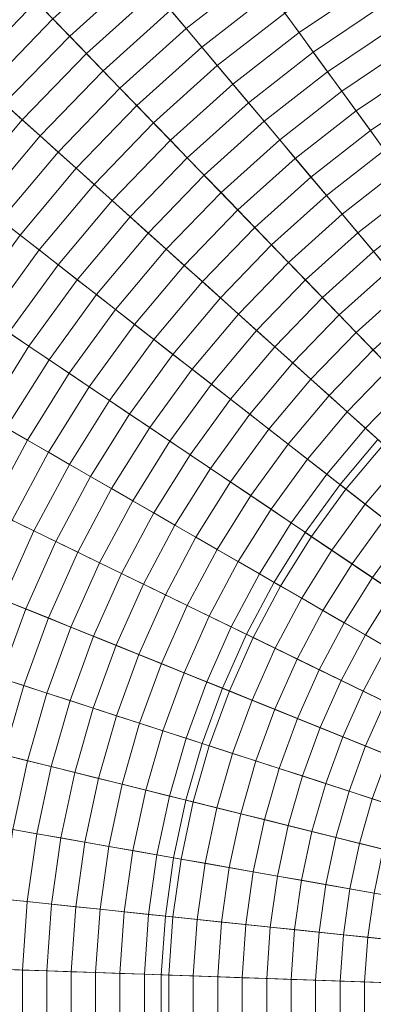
# Model space of a CAD drawing. Header units: centimetres. Extents: x -3.01 to 4.18, y -5.46 to 1.74.
# Tile 195 of 256: x -0.58 to -0.16, y -1.86 to -0.69. Entities that reach past the tile are written whole.
import ezdxf

# ---------------------------------------------------------------- set-up
doc = ezdxf.new("R2010")
doc.units = ezdxf.units.CM
doc.header["$LTSCALE"] = 2.54
doc.layers.add('Lucido design-1', color=7, linetype='Continuous')

# ---------------------------------------------------------------- blocks, each defined once
blk = doc.blocks.new('Gruppo-1')
at = {"color": 142, "linetype": 'Continuous', "lineweight": 9}
for points in [[(-0.1564, -1.1917, 36.3916), (-0.2012, -1.2451, 36.3916), (0.5864, -1.8605, 36.3916), (-0.1564, -1.1917, 36.3916)], [(-0.1564, -1.1917, 37.2988), (-0.2012, -1.2451, 37.2988), (-0.2012, -1.2451, 36.3916), (-0.1564, -1.1917, 36.3916), (-0.1564, -1.1917, 37.2988)], [(0.5864, -1.8605, 37.2988), (-0.2012, -1.2451, 37.2988), (-0.1564, -1.1917, 37.2988), (0.5864, -1.8605, 37.2988)], [(-0.2012, -1.2451, 36.3916), (-0.2422, -1.3016, 36.3916), (0.5864, -1.8605, 36.3916), (-0.2012, -1.2451, 36.3916)], [(-0.2012, -1.2451, 37.2988), (-0.2422, -1.3016, 37.2988), (-0.2422, -1.3016, 36.3916), (-0.2012, -1.2451, 36.3916), (-0.2012, -1.2451, 37.2988)], [(0.5864, -1.8605, 37.2988), (-0.2422, -1.3016, 37.2988), (-0.2012, -1.2451, 37.2988), (0.5864, -1.8605, 37.2988)], [(-0.2422, -1.3016, 36.3916), (-0.2792, -1.3607, 36.3916), (0.5864, -1.8605, 36.3916), (-0.2422, -1.3016, 36.3916)], [(-0.2422, -1.3016, 37.2988), (-0.2792, -1.3607, 37.2988), (-0.2792, -1.3607, 36.3916), (-0.2422, -1.3016, 36.3916), (-0.2422, -1.3016, 37.2988)], [(0.5864, -1.8605, 37.2988), (-0.2792, -1.3607, 37.2988), (-0.2422, -1.3016, 37.2988), (0.5864, -1.8605, 37.2988)], [(-0.2792, -1.3607, 36.3916), (-0.3119, -1.4223, 36.3916), (0.5864, -1.8605, 36.3916), (-0.2792, -1.3607, 36.3916)], [(-0.2792, -1.3607, 37.2988), (-0.3119, -1.4223, 37.2988), (-0.3119, -1.4223, 36.3916), (-0.2792, -1.3607, 36.3916), (-0.2792, -1.3607, 37.2988)], [(0.5864, -1.8605, 37.2988), (-0.3119, -1.4223, 37.2988), (-0.2792, -1.3607, 37.2988), (0.5864, -1.8605, 37.2988)], [(-0.3119, -1.4223, 36.3916), (-0.3403, -1.4861, 36.3916), (0.5864, -1.8605, 36.3916), (-0.3119, -1.4223, 36.3916)], [(-0.3119, -1.4223, 37.2988), (-0.3403, -1.4861, 37.2988), (-0.3403, -1.4861, 36.3916), (-0.3119, -1.4223, 36.3916), (-0.3119, -1.4223, 37.2988)], [(0.5864, -1.8605, 37.2988), (-0.3403, -1.4861, 37.2988), (-0.3119, -1.4223, 37.2988), (0.5864, -1.8605, 37.2988)], [(-0.3403, -1.4861, 36.3916), (-0.3642, -1.5516, 36.3916), (0.5864, -1.8605, 36.3916), (-0.3403, -1.4861, 36.3916)], [(-0.3403, -1.4861, 37.2988), (-0.3642, -1.5516, 37.2988), (-0.3642, -1.5516, 36.3916), (-0.3403, -1.4861, 36.3916), (-0.3403, -1.4861, 37.2988)], [(0.5864, -1.8605, 37.2988), (-0.3642, -1.5516, 37.2988), (-0.3403, -1.4861, 37.2988), (0.5864, -1.8605, 37.2988)], [(-0.3642, -1.5516, 36.3916), (-0.3834, -1.6187, 36.3916), (0.5864, -1.8605, 36.3916), (-0.3642, -1.5516, 36.3916)], [(-0.3642, -1.5516, 37.2988), (-0.3834, -1.6187, 37.2988), (-0.3834, -1.6187, 36.3916), (-0.3642, -1.5516, 36.3916), (-0.3642, -1.5516, 37.2988)], [(0.5864, -1.8605, 37.2988), (-0.3834, -1.6187, 37.2988), (-0.3642, -1.5516, 37.2988), (0.5864, -1.8605, 37.2988)], [(-0.3834, -1.6187, 36.3916), (-0.3979, -1.6869, 36.3916), (0.5864, -1.8605, 36.3916), (-0.3834, -1.6187, 36.3916)], [(-0.3834, -1.6187, 37.2988), (-0.3979, -1.6869, 37.2988), (-0.3979, -1.6869, 36.3916), (-0.3834, -1.6187, 36.3916), (-0.3834, -1.6187, 37.2988)], [(0.5864, -1.8605, 37.2988), (-0.3979, -1.6869, 37.2988), (-0.3834, -1.6187, 37.2988), (0.5864, -1.8605, 37.2988)], [(-0.3979, -1.6869, 36.3916), (-0.4076, -1.756, 36.3916), (0.5864, -1.8605, 36.3916), (-0.3979, -1.6869, 36.3916)], [(-0.3979, -1.6869, 37.2988), (-0.4076, -1.756, 37.2988), (-0.4076, -1.756, 36.3916), (-0.3979, -1.6869, 36.3916), (-0.3979, -1.6869, 37.2988)], [(0.5864, -1.8605, 37.2988), (-0.4076, -1.756, 37.2988), (-0.3979, -1.6869, 37.2988), (0.5864, -1.8605, 37.2988)], [(-0.4076, -1.756, 36.3916), (-0.4125, -1.8256, 36.3916), (0.5864, -1.8605, 36.3916), (-0.4076, -1.756, 36.3916)], [(-0.4076, -1.756, 37.2988), (-0.4125, -1.8256, 37.2988), (-0.4125, -1.8256, 36.3916), (-0.4076, -1.756, 36.3916), (-0.4076, -1.756, 37.2988)], [(0.5864, -1.8605, 37.2988), (-0.4125, -1.8256, 37.2988), (-0.4076, -1.756, 37.2988), (0.5864, -1.8605, 37.2988)], [(-0.4125, -1.8256, 36.3916), (-0.4125, -1.8953, 36.3916), (0.5864, -1.8605, 36.3916), (-0.4125, -1.8256, 36.3916)], [(-0.4125, -1.8256, 37.2988), (-0.4125, -1.8953, 37.2988), (-0.4125, -1.8953, 36.3916), (-0.4125, -1.8256, 36.3916), (-0.4125, -1.8256, 37.2988)], [(0.5864, -1.8605, 37.2988), (-0.4125, -1.8953, 37.2988), (-0.4125, -1.8256, 37.2988), (0.5864, -1.8605, 37.2988)]]:
    blk.add_polyline3d(points, dxfattribs=at)
for points in [[(-0.1618, 1.6595, 37.2977), (-0.4056, 1.5988, 37.2977), (0.5858, -1.8584, 37.2977), (0.5859, -1.8583, 37.2977)], [(-0.4056, 1.5988, 37.2977), (-0.6444, 1.5211, 37.2977), (0.5856, -1.8584, 37.2977), (0.5858, -1.8584, 37.2977)], [(-0.6444, 1.5211, 37.2977), (-0.8773, 1.427, 37.2977), (0.5855, -1.8585, 37.2977), (0.5856, -1.8584, 37.2977)], [(-0.8773, 1.427, 37.2977), (-1.1031, 1.3169, 37.2977), (0.5853, -1.8586, 37.2977), (0.5855, -1.8585, 37.2977)], [(-1.1031, 1.3169, 37.2977), (-1.3206, 1.1913, 37.2977), (0.5852, -1.8586, 37.2977), (0.5853, -1.8586, 37.2977)], [(-1.3206, 1.1913, 37.2977), (-1.5289, 1.0509, 37.2977), (0.5851, -1.8587, 37.2977), (0.5852, -1.8586, 37.2977)], [(-1.5289, 1.0509, 37.2977), (-1.7268, 0.8962, 37.2977), (0.585, -1.8588, 37.2977), (0.5851, -1.8587, 37.2977)], [(-1.7268, 0.8962, 37.2977), (-1.9135, 0.7282, 37.2977), (0.5849, -1.8589, 37.2977), (0.585, -1.8588, 37.2977)], [(-1.9135, 0.7282, 37.2977), (-2.0879, 0.5475, 37.2977), (0.5848, -1.859, 37.2977), (0.5849, -1.8589, 37.2977)], [(-2.0879, 0.5475, 37.2977), (-2.2494, 0.3551, 37.2977), (0.5847, -1.8591, 37.2977), (0.5848, -1.859, 37.2977)], [(-2.2494, 0.3551, 37.2977), (-2.397, 0.1519, 37.2977), (0.5846, -1.8593, 37.2977), (0.5847, -1.8591, 37.2977)], [(-2.397, 0.1519, 37.2977), (-2.5301, -0.0611, 37.2977), (0.5845, -1.8594, 37.2977), (0.5846, -1.8593, 37.2977)], [(-2.5301, -0.0611, 37.2977), (-2.6481, -0.2829, 37.2977), (0.5844, -1.8595, 37.2977), (0.5845, -1.8594, 37.2977)], [(-2.6481, -0.2829, 37.2977), (-2.7502, -0.5124, 37.2977), (0.5844, -1.8597, 37.2977), (0.5844, -1.8595, 37.2977)], [(-2.7502, -0.5124, 37.2977), (-2.8361, -0.7484, 37.2977), (0.5843, -1.8598, 37.2977), (0.5844, -1.8597, 37.2977)], [(-0.4381, -0.6395, 38.2239), (-0.5208, -0.714, 38.2239), (-0.5406, -0.6935, 38.2177), (-0.4565, -0.6177, 38.2177)], [(-0.3001, -0.6404, 38.2417), (-0.383, -0.7052, 38.2417), (-0.4014, -0.6833, 38.2359), (-0.3169, -0.6172, 38.2359)], [(-0.4198, -0.6614, 38.2299), (-0.501, -0.7345, 38.2299), (-0.5208, -0.714, 38.2239), (-0.4381, -0.6395, 38.2239)], [(-0.2833, -0.6635, 38.2475), (-0.3647, -0.7271, 38.2475), (-0.383, -0.7052, 38.2417), (-0.3001, -0.6404, 38.2417)], [(-0.1673, -0.6543, 38.2587), (-0.2496, -0.7098, 38.2587), (-0.2665, -0.6867, 38.2531), (-0.1825, -0.63, 38.2531)], [(-0.5604, -0.673, 38.2115), (-0.6404, -0.7558, 38.2115), (-0.6616, -0.7368, 38.2052), (-0.5802, -0.6525, 38.2052)], [(-0.4014, -0.6833, 38.2359), (-0.4811, -0.755, 38.2359), (-0.501, -0.7345, 38.2299), (-0.4198, -0.6614, 38.2299)], [(-0.2665, -0.6867, 38.2531), (-0.3463, -0.749, 38.2531), (-0.3647, -0.7271, 38.2475), (-0.2833, -0.6635, 38.2475)], [(-0.1521, -0.6786, 38.2641), (-0.2328, -0.733, 38.2641), (-0.2496, -0.7098, 38.2587), (-0.1673, -0.6543, 38.2587)], [(-0.5406, -0.6935, 38.2177), (-0.6193, -0.7749, 38.2177), (-0.6404, -0.7558, 38.2115), (-0.5604, -0.673, 38.2115)], [(-0.383, -0.7052, 38.2417), (-0.4613, -0.7756, 38.2417), (-0.4811, -0.755, 38.2359), (-0.4014, -0.6833, 38.2359)], [(-0.2496, -0.7098, 38.2587), (-0.3278, -0.771, 38.2587), (-0.3463, -0.749, 38.2531), (-0.2665, -0.6867, 38.2531)], [(-0.1369, -0.703, 38.2695), (-0.2159, -0.7562, 38.2695), (-0.2328, -0.733, 38.2641), (-0.1521, -0.6786, 38.2641)], [(-0.5208, -0.714, 38.2239), (-0.5981, -0.794, 38.2239), (-0.6193, -0.7749, 38.2177), (-0.5406, -0.6935, 38.2177)], [(-0.3647, -0.7271, 38.2475), (-0.4414, -0.7962, 38.2475), (-0.4613, -0.7756, 38.2417), (-0.383, -0.7052, 38.2417)], [(-0.2328, -0.733, 38.2641), (-0.3094, -0.7929, 38.2641), (-0.3278, -0.771, 38.2587), (-0.2496, -0.7098, 38.2587)], [(-0.1217, -0.7273, 38.2747), (-0.199, -0.7794, 38.2747), (-0.2159, -0.7562, 38.2695), (-0.1369, -0.703, 38.2695)], [(-0.501, -0.7345, 38.2299), (-0.5769, -0.8131, 38.2299), (-0.5981, -0.794, 38.2239), (-0.5208, -0.714, 38.2239)], [(-0.3463, -0.749, 38.2531), (-0.4215, -0.8168, 38.2531), (-0.4414, -0.7962, 38.2475), (-0.3647, -0.7271, 38.2475)], [(-0.2159, -0.7562, 38.2695), (-0.291, -0.8149, 38.2695), (-0.3094, -0.7929, 38.2641), (-0.2328, -0.733, 38.2641)], [(-0.1065, -0.7516, 38.2799), (-0.1822, -0.8027, 38.2799), (-0.199, -0.7794, 38.2747), (-0.1217, -0.7273, 38.2747)], [(-0.4811, -0.755, 38.2359), (-0.5556, -0.8322, 38.2359), (-0.5769, -0.8131, 38.2299), (-0.501, -0.7345, 38.2299)], [(-2.8361, -0.7484, 37.2977), (-2.9054, -0.9899, 37.2977), (0.5843, -1.8599, 37.2977), (0.5843, -1.8598, 37.2977)], [(-0.4613, -0.7756, 38.2417), (-0.5344, -0.8513, 38.2417), (-0.5556, -0.8322, 38.2359), (-0.4811, -0.755, 38.2359)], [(-0.3278, -0.771, 38.2587), (-0.4016, -0.8374, 38.2587), (-0.4215, -0.8168, 38.2531), (-0.3463, -0.749, 38.2531)], [(-0.199, -0.7794, 38.2747), (-0.2725, -0.8369, 38.2747), (-0.291, -0.8149, 38.2695), (-0.2159, -0.7562, 38.2695)], [(-0.0913, -0.776, 38.2849), (-0.1653, -0.8259, 38.2849), (-0.1822, -0.8027, 38.2799), (-0.1065, -0.7516, 38.2799)], [(-0.4414, -0.7962, 38.2475), (-0.5131, -0.8705, 38.2475), (-0.5344, -0.8513, 38.2417), (-0.4613, -0.7756, 38.2417)], [(-0.3094, -0.7929, 38.2641), (-0.3817, -0.858, 38.2641), (-0.4016, -0.8374, 38.2587), (-0.3278, -0.771, 38.2587)], [(-0.1822, -0.8027, 38.2799), (-0.2541, -0.8589, 38.2799), (-0.2725, -0.8369, 38.2747), (-0.199, -0.7794, 38.2747)], [(-0.076, -0.8004, 38.2899), (-0.1484, -0.8492, 38.2899), (-0.1653, -0.8259, 38.2849), (-0.0913, -0.776, 38.2849)], [(-0.5769, -0.8131, 38.2299), (-0.6471, -0.8968, 38.2299), (-0.6696, -0.8792, 38.2239), (-0.5981, -0.794, 38.2239)], [(-0.4215, -0.8168, 38.2531), (-0.4919, -0.8896, 38.2531), (-0.5131, -0.8705, 38.2475), (-0.4414, -0.7962, 38.2475)], [(-0.291, -0.8149, 38.2695), (-0.3618, -0.8786, 38.2695), (-0.3817, -0.858, 38.2641), (-0.3094, -0.7929, 38.2641)], [(-0.1653, -0.8259, 38.2849), (-0.2356, -0.8809, 38.2849), (-0.2541, -0.8589, 38.2799), (-0.1822, -0.8027, 38.2799)], [(-0.5556, -0.8322, 38.2359), (-0.6246, -0.9144, 38.2359), (-0.6471, -0.8968, 38.2299), (-0.5769, -0.8131, 38.2299)], [(-0.2725, -0.8369, 38.2747), (-0.3418, -0.8993, 38.2747), (-0.3618, -0.8786, 38.2695), (-0.291, -0.8149, 38.2695)], [(-0.4016, -0.8374, 38.2587), (-0.4706, -0.9088, 38.2587), (-0.4919, -0.8896, 38.2531), (-0.4215, -0.8168, 38.2531)], [(-0.1484, -0.8492, 38.2899), (-0.2171, -0.9029, 38.2899), (-0.2356, -0.8809, 38.2849), (-0.1653, -0.8259, 38.2849)], [(-0.5344, -0.8513, 38.2417), (-0.6021, -0.932, 38.2417), (-0.6246, -0.9144, 38.2359), (-0.5556, -0.8322, 38.2359)], [(-0.3817, -0.858, 38.2641), (-0.4493, -0.928, 38.2641), (-0.4706, -0.9088, 38.2587), (-0.4016, -0.8374, 38.2587)], [(-0.2541, -0.8589, 38.2799), (-0.3219, -0.9199, 38.2799), (-0.3418, -0.8993, 38.2747), (-0.2725, -0.8369, 38.2747)], [(-0.1315, -0.8725, 38.2947), (-0.1986, -0.9249, 38.2947), (-0.2171, -0.9029, 38.2899), (-0.1484, -0.8492, 38.2899)], [(-0.5131, -0.8705, 38.2475), (-0.5795, -0.9496, 38.2475), (-0.6021, -0.932, 38.2417), (-0.5344, -0.8513, 38.2417)], [(-0.3618, -0.8786, 38.2695), (-0.428, -0.9472, 38.2695), (-0.4493, -0.928, 38.2641), (-0.3817, -0.858, 38.2641)], [(-0.2356, -0.8809, 38.2849), (-0.3019, -0.9406, 38.2849), (-0.3219, -0.9199, 38.2799), (-0.2541, -0.8589, 38.2799)], [(-0.4919, -0.8896, 38.2531), (-0.557, -0.9672, 38.2531), (-0.5795, -0.9496, 38.2475), (-0.5131, -0.8705, 38.2475)], [(-0.1145, -0.8958, 38.2995), (-0.1801, -0.947, 38.2995), (-0.1986, -0.9249, 38.2947), (-0.1315, -0.8725, 38.2947)], [(-0.3418, -0.8993, 38.2747), (-0.4066, -0.9664, 38.2747), (-0.428, -0.9472, 38.2695), (-0.3618, -0.8786, 38.2695)], [(-0.2171, -0.9029, 38.2899), (-0.282, -0.9613, 38.2899), (-0.3019, -0.9406, 38.2849), (-0.2356, -0.8809, 38.2849)], [(-0.4706, -0.9088, 38.2587), (-0.5344, -0.9848, 38.2587), (-0.557, -0.9672, 38.2531), (-0.4919, -0.8896, 38.2531)], [(-0.0976, -0.9191, 38.3041), (-0.1616, -0.9691, 38.3041), (-0.1801, -0.947, 38.2995), (-0.1145, -0.8958, 38.2995)], [(-0.4493, -0.928, 38.2641), (-0.5118, -1.0025, 38.2641), (-0.5344, -0.9848, 38.2587), (-0.4706, -0.9088, 38.2587)], [(-0.3219, -0.9199, 38.2799), (-0.3853, -0.9856, 38.2799), (-0.4066, -0.9664, 38.2747), (-0.3418, -0.8993, 38.2747)], [(-0.1986, -0.9249, 38.2947), (-0.262, -0.982, 38.2947), (-0.282, -0.9613, 38.2899), (-0.2171, -0.9029, 38.2899)], [(-0.3019, -0.9406, 38.2849), (-0.3639, -1.0048, 38.2849), (-0.3853, -0.9856, 38.2799), (-0.3219, -0.9199, 38.2799)], [(-0.5795, -0.9496, 38.2475), (-0.6402, -1.0331, 38.2475), (-0.6639, -1.0171, 38.2417), (-0.6021, -0.932, 38.2417)], [(-0.428, -0.9472, 38.2695), (-0.4892, -1.0201, 38.2695), (-0.5118, -1.0025, 38.2641), (-0.4493, -0.928, 38.2641)], [(-0.1801, -0.947, 38.2995), (-0.242, -1.0027, 38.2995), (-0.262, -0.982, 38.2947), (-0.1986, -0.9249, 38.2947)], [(-0.282, -0.9613, 38.2899), (-0.3426, -1.024, 38.2899), (-0.3639, -1.0048, 38.2849), (-0.3019, -0.9406, 38.2849)], [(-0.557, -0.9672, 38.2531), (-0.6165, -1.0491, 38.2531), (-0.6402, -1.0331, 38.2475), (-0.5795, -0.9496, 38.2475)], [(-0.4066, -0.9664, 38.2747), (-0.4666, -1.0378, 38.2747), (-0.4892, -1.0201, 38.2695), (-0.428, -0.9472, 38.2695)], [(-0.1616, -0.9691, 38.3041), (-0.222, -1.0234, 38.3041), (-0.242, -1.0027, 38.2995), (-0.1801, -0.947, 38.2995)], [(-0.5344, -0.9848, 38.2587), (-0.5927, -1.0651, 38.2587), (-0.6165, -1.0491, 38.2531), (-0.557, -0.9672, 38.2531)], [(-0.3853, -0.9856, 38.2799), (-0.444, -1.0555, 38.2799), (-0.4666, -1.0378, 38.2747), (-0.4066, -0.9664, 38.2747)], [(-0.262, -0.982, 38.2947), (-0.3212, -1.0433, 38.2947), (-0.3426, -1.024, 38.2899), (-0.282, -0.9613, 38.2899)], [(-0.1431, -0.9911, 38.3087), (-0.202, -1.0441, 38.3087), (-0.222, -1.0234, 38.3041), (-0.1616, -0.9691, 38.3041)], [(-2.9054, -0.9899, 37.2977), (-2.9576, -1.2356, 37.2977), (0.5842, -1.8601, 37.2977), (0.5843, -1.8599, 37.2977)], [(-0.5118, -1.0025, 38.2641), (-0.569, -1.0812, 38.2641), (-0.5927, -1.0651, 38.2587), (-0.5344, -0.9848, 38.2587)], [(-0.3639, -1.0048, 38.2849), (-0.4213, -1.0732, 38.2849), (-0.444, -1.0555, 38.2799), (-0.3853, -0.9856, 38.2799)], [(-0.242, -1.0027, 38.2995), (-0.2998, -1.0626, 38.2995), (-0.3212, -1.0433, 38.2947), (-0.262, -0.982, 38.2947)], [(-0.4892, -1.0201, 38.2695), (-0.5452, -1.0972, 38.2695), (-0.569, -1.0812, 38.2641), (-0.5118, -1.0025, 38.2641)], [(-0.1246, -1.0132, 38.3132), (-0.1819, -1.0649, 38.3132), (-0.202, -1.0441, 38.3087), (-0.1431, -0.9911, 38.3087)], [(-0.3426, -1.024, 38.2899), (-0.3987, -1.0909, 38.2899), (-0.4213, -1.0732, 38.2849), (-0.3639, -1.0048, 38.2849)], [(-0.222, -1.0234, 38.3041), (-0.2784, -1.0818, 38.3041), (-0.2998, -1.0626, 38.2995), (-0.242, -1.0027, 38.2995)], [(-0.106, -1.0353, 38.3175), (-0.1619, -1.0856, 38.3175), (-0.1819, -1.0649, 38.3132), (-0.1246, -1.0132, 38.3132)], [(-0.4666, -1.0378, 38.2747), (-0.5214, -1.1133, 38.2747), (-0.5452, -1.0972, 38.2695), (-0.4892, -1.0201, 38.2695)], [(-0.3212, -1.0433, 38.2947), (-0.376, -1.1086, 38.2947), (-0.3987, -1.0909, 38.2899), (-0.3426, -1.024, 38.2899)], [(-0.202, -1.0441, 38.3087), (-0.257, -1.1011, 38.3087), (-0.2784, -1.0818, 38.3041), (-0.222, -1.0234, 38.3041)], [(-0.0875, -1.0574, 38.3218), (-0.1418, -1.1064, 38.3218), (-0.1619, -1.0856, 38.3175), (-0.106, -1.0353, 38.3175)], [(-0.444, -1.0555, 38.2799), (-0.4976, -1.1293, 38.2799), (-0.5214, -1.1133, 38.2747), (-0.4666, -1.0378, 38.2747)], [(-0.2998, -1.0626, 38.2995), (-0.3533, -1.1263, 38.2995), (-0.376, -1.1086, 38.2947), (-0.3212, -1.0433, 38.2947)], [(-0.1819, -1.0649, 38.3132), (-0.2356, -1.1204, 38.3132), (-0.257, -1.1011, 38.3087), (-0.202, -1.0441, 38.3087)], [(-0.4213, -1.0732, 38.2849), (-0.4738, -1.1454, 38.2849), (-0.4976, -1.1293, 38.2799), (-0.444, -1.0555, 38.2799)], [(-0.569, -1.0812, 38.2641), (-0.6205, -1.1637, 38.2641), (-0.6453, -1.1493, 38.2587), (-0.5927, -1.0651, 38.2587)], [(-0.2784, -1.0818, 38.3041), (-0.3306, -1.1441, 38.3041), (-0.3533, -1.1263, 38.2995), (-0.2998, -1.0626, 38.2995)], [(-0.1619, -1.0856, 38.3175), (-0.2141, -1.1397, 38.3175), (-0.2356, -1.1204, 38.3132), (-0.1819, -1.0649, 38.3132)], [(-0.5452, -1.0972, 38.2695), (-0.5957, -1.178, 38.2695), (-0.6205, -1.1637, 38.2641), (-0.569, -1.0812, 38.2641)], [(-0.3987, -1.0909, 38.2899), (-0.4499, -1.1615, 38.2899), (-0.4738, -1.1454, 38.2849), (-0.4213, -1.0732, 38.2849)], [(-0.257, -1.1011, 38.3087), (-0.3079, -1.1618, 38.3087), (-0.3306, -1.1441, 38.3041), (-0.2784, -1.0818, 38.3041)], [(-0.376, -1.1086, 38.2947), (-0.4261, -1.1776, 38.2947), (-0.4499, -1.1615, 38.2899), (-0.3987, -1.0909, 38.2899)], [(-0.1418, -1.1064, 38.3218), (-0.1927, -1.159, 38.3218), (-0.2141, -1.1397, 38.3175), (-0.1619, -1.0856, 38.3175)], [(-0.5214, -1.1133, 38.2747), (-0.5708, -1.1924, 38.2747), (-0.5957, -1.178, 38.2695), (-0.5452, -1.0972, 38.2695)], [(-0.2356, -1.1204, 38.3132), (-0.2852, -1.1795, 38.3132), (-0.3079, -1.1618, 38.3087), (-0.257, -1.1011, 38.3087)], [(-0.1218, -1.1272, 38.3259), (-0.1712, -1.1784, 38.3259), (-0.1927, -1.159, 38.3218), (-0.1418, -1.1064, 38.3218)], [(-0.4976, -1.1293, 38.2799), (-0.546, -1.2067, 38.2799), (-0.5708, -1.1924, 38.2747), (-0.5214, -1.1133, 38.2747)], [(-0.3533, -1.1263, 38.2995), (-0.4022, -1.1937, 38.2995), (-0.4261, -1.1776, 38.2947), (-0.376, -1.1086, 38.2947)], [(-0.4738, -1.1454, 38.2849), (-0.5211, -1.2211, 38.2849), (-0.546, -1.2067, 38.2799), (-0.4976, -1.1293, 38.2799)], [(-0.3306, -1.1441, 38.3041), (-0.3783, -1.2098, 38.3041), (-0.4022, -1.1937, 38.2995), (-0.3533, -1.1263, 38.2995)], [(-0.2141, -1.1397, 38.3175), (-0.2624, -1.1973, 38.3175), (-0.2852, -1.1795, 38.3132), (-0.2356, -1.1204, 38.3132)], [(-0.1017, -1.148, 38.33), (-0.1497, -1.1977, 38.33), (-0.1712, -1.1784, 38.3259), (-0.1218, -1.1272, 38.3259)], [(-0.1927, -1.159, 38.3218), (-0.2397, -1.2151, 38.3218), (-0.2624, -1.1973, 38.3175), (-0.2141, -1.1397, 38.3175)], [(-0.4499, -1.1615, 38.2899), (-0.4962, -1.2355, 38.2899), (-0.5211, -1.2211, 38.2849), (-0.4738, -1.1454, 38.2849)], [(-0.3079, -1.1618, 38.3087), (-0.3545, -1.2259, 38.3087), (-0.3783, -1.2098, 38.3041), (-0.3306, -1.1441, 38.3041)], [(-0.4261, -1.1776, 38.2947), (-0.4713, -1.2498, 38.2947), (-0.4962, -1.2355, 38.2899), (-0.4499, -1.1615, 38.2899)], [(-0.2852, -1.1795, 38.3132), (-0.3305, -1.242, 38.3132), (-0.3545, -1.2259, 38.3087), (-0.3079, -1.1618, 38.3087)], [(-0.1712, -1.1784, 38.3259), (-0.2169, -1.2329, 38.3259), (-0.2397, -1.2151, 38.3218), (-0.1927, -1.159, 38.3218)], [(-0.5708, -1.1924, 38.2747), (-0.6146, -1.2747, 38.2747), (-0.6404, -1.2621, 38.2695), (-0.5957, -1.178, 38.2695)], [(-0.4022, -1.1937, 38.2995), (-0.4463, -1.2642, 38.2995), (-0.4713, -1.2498, 38.2947), (-0.4261, -1.1776, 38.2947)], [(-0.2624, -1.1973, 38.3175), (-0.3066, -1.2581, 38.3175), (-0.3305, -1.242, 38.3132), (-0.2852, -1.1795, 38.3132)], [(-0.1497, -1.1977, 38.33), (-0.1942, -1.2506, 38.33), (-0.2169, -1.2329, 38.3259), (-0.1712, -1.1784, 38.3259)], [(-0.546, -1.2067, 38.2799), (-0.5888, -1.2873, 38.2799), (-0.6146, -1.2747, 38.2747), (-0.5708, -1.1924, 38.2747)], [(-0.3783, -1.2098, 38.3041), (-0.4214, -1.2786, 38.3041), (-0.4463, -1.2642, 38.2995), (-0.4022, -1.1937, 38.2995)], [(-0.2397, -1.2151, 38.3218), (-0.2827, -1.2743, 38.3218), (-0.3066, -1.2581, 38.3175), (-0.2624, -1.1973, 38.3175)], [(-0.1282, -1.217, 38.3339), (-0.1714, -1.2684, 38.3339), (-0.1942, -1.2506, 38.33), (-0.1497, -1.1977, 38.33)], [(-0.5211, -1.2211, 38.2849), (-0.563, -1.2999, 38.2849), (-0.5888, -1.2873, 38.2799), (-0.546, -1.2067, 38.2799)], [(-0.3545, -1.2259, 38.3087), (-0.3964, -1.293, 38.3087), (-0.4214, -1.2786, 38.3041), (-0.3783, -1.2098, 38.3041)], [(-0.4962, -1.2355, 38.2899), (-0.5371, -1.3125, 38.2899), (-0.563, -1.2999, 38.2849), (-0.5211, -1.2211, 38.2849)], [(-0.2169, -1.2329, 38.3259), (-0.2588, -1.2904, 38.3259), (-0.2827, -1.2743, 38.3218), (-0.2397, -1.2151, 38.3218)], [(-0.1068, -1.2364, 38.3378), (-0.1486, -1.2862, 38.3378), (-0.1714, -1.2684, 38.3339), (-0.1282, -1.217, 38.3339)], [(-2.9576, -1.2356, 37.2977), (-2.9926, -1.4843, 37.2977), (0.5842, -1.8602, 37.2977), (0.5842, -1.8601, 37.2977)], [(-0.4713, -1.2498, 38.2947), (-0.5113, -1.3251, 38.2947), (-0.5371, -1.3125, 38.2899), (-0.4962, -1.2355, 38.2899)], [(-0.3305, -1.242, 38.3132), (-0.3715, -1.3075, 38.3132), (-0.3964, -1.293, 38.3087), (-0.3545, -1.2259, 38.3087)], [(-0.1942, -1.2506, 38.33), (-0.2348, -1.3066, 38.33), (-0.2588, -1.2904, 38.3259), (-0.2169, -1.2329, 38.3259)], [(-0.3066, -1.2581, 38.3175), (-0.3465, -1.3219, 38.3175), (-0.3715, -1.3075, 38.3132), (-0.3305, -1.242, 38.3132)], [(-0.4463, -1.2642, 38.2995), (-0.4854, -1.3377, 38.2995), (-0.5113, -1.3251, 38.2947), (-0.4713, -1.2498, 38.2947)], [(-0.2827, -1.2743, 38.3218), (-0.3215, -1.3363, 38.3218), (-0.3465, -1.3219, 38.3175), (-0.3066, -1.2581, 38.3175)], [(-0.1714, -1.2684, 38.3339), (-0.2108, -1.3227, 38.3339), (-0.2348, -1.3066, 38.33), (-0.1942, -1.2506, 38.33)], [(-0.4214, -1.2786, 38.3041), (-0.4595, -1.3504, 38.3041), (-0.4854, -1.3377, 38.2995), (-0.4463, -1.2642, 38.2995)], [(-0.1486, -1.2862, 38.3378), (-0.1869, -1.3389, 38.3378), (-0.2108, -1.3227, 38.3339), (-0.1714, -1.2684, 38.3339)], [(-0.3964, -1.293, 38.3087), (-0.4336, -1.363, 38.3087), (-0.4595, -1.3504, 38.3041), (-0.4214, -1.2786, 38.3041)], [(-0.2588, -1.2904, 38.3259), (-0.2965, -1.3508, 38.3259), (-0.3215, -1.3363, 38.3218), (-0.2827, -1.2743, 38.3218)], [(-0.563, -1.2999, 38.2849), (-0.5993, -1.3814, 38.2849), (-0.6259, -1.3707, 38.2799), (-0.5888, -1.2873, 38.2799)], [(-0.3715, -1.3075, 38.3132), (-0.4077, -1.3756, 38.3132), (-0.4336, -1.363, 38.3087), (-0.3964, -1.293, 38.3087)], [(-0.2348, -1.3066, 38.33), (-0.2714, -1.3652, 38.33), (-0.2965, -1.3508, 38.3259), (-0.2588, -1.2904, 38.3259)], [(-0.1258, -1.3041, 38.3415), (-0.1629, -1.3551, 38.3415), (-0.1869, -1.3389, 38.3378), (-0.1486, -1.2862, 38.3378)], [(-0.5371, -1.3125, 38.2899), (-0.5726, -1.3922, 38.2899), (-0.5993, -1.3814, 38.2849), (-0.563, -1.2999, 38.2849)], [(-0.103, -1.3219, 38.3452), (-0.1389, -1.3713, 38.3452), (-0.1629, -1.3551, 38.3415), (-0.1258, -1.3041, 38.3415)], [(-0.5113, -1.3251, 38.2947), (-0.5459, -1.403, 38.2947), (-0.5726, -1.3922, 38.2899), (-0.5371, -1.3125, 38.2899)], [(-0.3465, -1.3219, 38.3175), (-0.3818, -1.3883, 38.3175), (-0.4077, -1.3756, 38.3132), (-0.3715, -1.3075, 38.3132)], [(-0.2108, -1.3227, 38.3339), (-0.2464, -1.3797, 38.3339), (-0.2714, -1.3652, 38.33), (-0.2348, -1.3066, 38.33)], [(-0.4854, -1.3377, 38.2995), (-0.5193, -1.4138, 38.2995), (-0.5459, -1.403, 38.2947), (-0.5113, -1.3251, 38.2947)], [(-0.3215, -1.3363, 38.3218), (-0.3558, -1.4009, 38.3218), (-0.3818, -1.3883, 38.3175), (-0.3465, -1.3219, 38.3175)], [(-0.1869, -1.3389, 38.3378), (-0.2214, -1.3941, 38.3378), (-0.2464, -1.3797, 38.3339), (-0.2108, -1.3227, 38.3339)], [(-0.4595, -1.3504, 38.3041), (-0.4926, -1.4246, 38.3041), (-0.5193, -1.4138, 38.2995), (-0.4854, -1.3377, 38.2995)], [(-0.2965, -1.3508, 38.3259), (-0.3299, -1.4136, 38.3259), (-0.3558, -1.4009, 38.3218), (-0.3215, -1.3363, 38.3218)], [(-0.1629, -1.3551, 38.3415), (-0.1963, -1.4086, 38.3415), (-0.2214, -1.3941, 38.3378), (-0.1869, -1.3389, 38.3378)], [(-0.4336, -1.363, 38.3087), (-0.4658, -1.4353, 38.3087), (-0.4926, -1.4246, 38.3041), (-0.4595, -1.3504, 38.3041)], [(-0.2714, -1.3652, 38.33), (-0.3039, -1.4263, 38.33), (-0.3299, -1.4136, 38.3259), (-0.2965, -1.3508, 38.3259)], [(-0.4077, -1.3756, 38.3132), (-0.4391, -1.4461, 38.3132), (-0.4658, -1.4353, 38.3087), (-0.4336, -1.363, 38.3087)], [(-0.1389, -1.3713, 38.3452), (-0.1712, -1.4231, 38.3452), (-0.1963, -1.4086, 38.3415), (-0.1629, -1.3551, 38.3415)], [(-0.3818, -1.3883, 38.3175), (-0.4123, -1.457, 38.3175), (-0.4391, -1.4461, 38.3132), (-0.4077, -1.3756, 38.3132)], [(-0.2464, -1.3797, 38.3339), (-0.2779, -1.4389, 38.3339), (-0.3039, -1.4263, 38.33), (-0.2714, -1.3652, 38.33)], [(-0.1149, -1.3875, 38.3487), (-0.1462, -1.4375, 38.3487), (-0.1712, -1.4231, 38.3452), (-0.1389, -1.3713, 38.3452)], [(-0.5726, -1.3922, 38.2899), (-0.6025, -1.4742, 38.2899), (-0.6298, -1.4653, 38.2849), (-0.5993, -1.3814, 38.2849)], [(-0.2214, -1.3941, 38.3378), (-0.2519, -1.4516, 38.3378), (-0.2779, -1.4389, 38.3339), (-0.2464, -1.3797, 38.3339)], [(-0.5459, -1.403, 38.2947), (-0.5751, -1.4831, 38.2947), (-0.6025, -1.4742, 38.2899), (-0.5726, -1.3922, 38.2899)], [(-0.3558, -1.4009, 38.3218), (-0.3856, -1.4678, 38.3218), (-0.4123, -1.457, 38.3175), (-0.3818, -1.3883, 38.3175)], [(-0.1963, -1.4086, 38.3415), (-0.2259, -1.4643, 38.3415), (-0.2519, -1.4516, 38.3378), (-0.2214, -1.3941, 38.3378)], [(-0.5193, -1.4138, 38.2995), (-0.5477, -1.492, 38.2995), (-0.5751, -1.4831, 38.2947), (-0.5459, -1.403, 38.2947)], [(-0.3299, -1.4136, 38.3259), (-0.3588, -1.4786, 38.3259), (-0.3856, -1.4678, 38.3218), (-0.3558, -1.4009, 38.3218)], [(-0.1712, -1.4231, 38.3452), (-0.1999, -1.477, 38.3452), (-0.2259, -1.4643, 38.3415), (-0.1963, -1.4086, 38.3415)], [(-0.4926, -1.4246, 38.3041), (-0.5203, -1.5009, 38.3041), (-0.5477, -1.492, 38.2995), (-0.5193, -1.4138, 38.2995)], [(-0.3039, -1.4263, 38.33), (-0.332, -1.4894, 38.33), (-0.3588, -1.4786, 38.3259), (-0.3299, -1.4136, 38.3259)], [(-0.4658, -1.4353, 38.3087), (-0.4929, -1.5098, 38.3087), (-0.5203, -1.5009, 38.3041), (-0.4926, -1.4246, 38.3041)], [(-0.2779, -1.4389, 38.3339), (-0.3052, -1.5002, 38.3339), (-0.332, -1.4894, 38.33), (-0.3039, -1.4263, 38.33)], [(-0.1462, -1.4375, 38.3487), (-0.1739, -1.4897, 38.3487), (-0.1999, -1.477, 38.3452), (-0.1712, -1.4231, 38.3452)], [(-0.4391, -1.4461, 38.3132), (-0.4655, -1.5187, 38.3132), (-0.4929, -1.5098, 38.3087), (-0.4658, -1.4353, 38.3087)], [(-0.2519, -1.4516, 38.3378), (-0.2784, -1.5111, 38.3378), (-0.3052, -1.5002, 38.3339), (-0.2779, -1.4389, 38.3339)], [(-0.1211, -1.452, 38.3522), (-0.1478, -1.5024, 38.3522), (-0.1739, -1.4897, 38.3487), (-0.1462, -1.4375, 38.3487)], [(-0.4123, -1.457, 38.3175), (-0.4381, -1.5276, 38.3175), (-0.4655, -1.5187, 38.3132), (-0.4391, -1.4461, 38.3132)], [(-0.3856, -1.4678, 38.3218), (-0.4106, -1.5365, 38.3218), (-0.4381, -1.5276, 38.3175), (-0.4123, -1.457, 38.3175)], [(-0.2259, -1.4643, 38.3415), (-0.2516, -1.5219, 38.3415), (-0.2784, -1.5111, 38.3378), (-0.2519, -1.4516, 38.3378)], [(-0.3588, -1.4786, 38.3259), (-0.3831, -1.5454, 38.3259), (-0.4106, -1.5365, 38.3218), (-0.3856, -1.4678, 38.3218)], [(-0.1999, -1.477, 38.3452), (-0.2247, -1.5328, 38.3452), (-0.2516, -1.5219, 38.3415), (-0.2259, -1.4643, 38.3415)], [(-0.5751, -1.4831, 38.2947), (-0.5986, -1.565, 38.2947), (-0.6265, -1.5581, 38.2899), (-0.6025, -1.4742, 38.2899)], [(-0.332, -1.4894, 38.33), (-0.3557, -1.5544, 38.33), (-0.3831, -1.5454, 38.3259), (-0.3588, -1.4786, 38.3259)], [(-0.1739, -1.4897, 38.3487), (-0.1979, -1.5436, 38.3487), (-0.2247, -1.5328, 38.3452), (-0.1999, -1.477, 38.3452)], [(-2.9926, -1.4843, 37.2977), (-3.0101, -1.7349, 37.2977), (0.5842, -1.8604, 37.2977), (0.5842, -1.8602, 37.2977)], [(-0.5477, -1.492, 38.2995), (-0.5707, -1.572, 38.2995), (-0.5986, -1.565, 38.2947), (-0.5751, -1.4831, 38.2947)], [(-0.5203, -1.5009, 38.3041), (-0.5427, -1.5789, 38.3041), (-0.5707, -1.572, 38.2995), (-0.5477, -1.492, 38.2995)], [(-0.3052, -1.5002, 38.3339), (-0.3282, -1.5633, 38.3339), (-0.3557, -1.5544, 38.33), (-0.332, -1.4894, 38.33)], [(-0.1478, -1.5024, 38.3522), (-0.171, -1.5545, 38.3522), (-0.1979, -1.5436, 38.3487), (-0.1739, -1.4897, 38.3487)], [(-0.4929, -1.5098, 38.3087), (-0.5148, -1.5859, 38.3087), (-0.5427, -1.5789, 38.3041), (-0.5203, -1.5009, 38.3041)], [(-0.2784, -1.5111, 38.3378), (-0.3007, -1.5722, 38.3378), (-0.3282, -1.5633, 38.3339), (-0.3052, -1.5002, 38.3339)], [(-0.1218, -1.5151, 38.3555), (-0.1442, -1.5653, 38.3555), (-0.171, -1.5545, 38.3522), (-0.1478, -1.5024, 38.3522)], [(-0.4655, -1.5187, 38.3132), (-0.4868, -1.5929, 38.3132), (-0.5148, -1.5859, 38.3087), (-0.4929, -1.5098, 38.3087)], [(-0.2516, -1.5219, 38.3415), (-0.2732, -1.5812, 38.3415), (-0.3007, -1.5722, 38.3378), (-0.2784, -1.5111, 38.3378)], [(-0.4381, -1.5276, 38.3175), (-0.4588, -1.5999, 38.3175), (-0.4868, -1.5929, 38.3132), (-0.4655, -1.5187, 38.3132)], [(-0.2247, -1.5328, 38.3452), (-0.2456, -1.5901, 38.3452), (-0.2732, -1.5812, 38.3415), (-0.2516, -1.5219, 38.3415)], [(-0.4106, -1.5365, 38.3218), (-0.4308, -1.6069, 38.3218), (-0.4588, -1.5999, 38.3175), (-0.4381, -1.5276, 38.3175)], [(-0.3831, -1.5454, 38.3259), (-0.4028, -1.6138, 38.3259), (-0.4308, -1.6069, 38.3218), (-0.4106, -1.5365, 38.3218)], [(-0.1979, -1.5436, 38.3487), (-0.2181, -1.5991, 38.3487), (-0.2456, -1.5901, 38.3452), (-0.2247, -1.5328, 38.3452)], [(-0.3557, -1.5544, 38.33), (-0.3747, -1.6208, 38.33), (-0.4028, -1.6138, 38.3259), (-0.3831, -1.5454, 38.3259)], [(-0.171, -1.5545, 38.3522), (-0.1905, -1.608, 38.3522), (-0.2181, -1.5991, 38.3487), (-0.1979, -1.5436, 38.3487)], [(-0.3282, -1.5633, 38.3339), (-0.3467, -1.6278, 38.3339), (-0.3747, -1.6208, 38.33), (-0.3557, -1.5544, 38.33)], [(-0.1442, -1.5653, 38.3555), (-0.163, -1.617, 38.3555), (-0.1905, -1.608, 38.3522), (-0.171, -1.5545, 38.3522)], [(-0.5707, -1.572, 38.2995), (-0.588, -1.6534, 38.2995), (-0.6163, -1.6484, 38.2947), (-0.5986, -1.565, 38.2947)], [(-0.5427, -1.5789, 38.3041), (-0.5596, -1.6584, 38.3041), (-0.588, -1.6534, 38.2995), (-0.5707, -1.572, 38.2995)], [(-0.3007, -1.5722, 38.3378), (-0.3186, -1.6348, 38.3378), (-0.3467, -1.6278, 38.3339), (-0.3282, -1.5633, 38.3339)], [(-0.2732, -1.5812, 38.3415), (-0.2905, -1.6418, 38.3415), (-0.3186, -1.6348, 38.3378), (-0.3007, -1.5722, 38.3378)], [(-0.1173, -1.5762, 38.3588), (-0.1354, -1.626, 38.3588), (-0.163, -1.617, 38.3555), (-0.1442, -1.5653, 38.3555)], [(-0.5148, -1.5859, 38.3087), (-0.5312, -1.6634, 38.3087), (-0.5596, -1.6584, 38.3041), (-0.5427, -1.5789, 38.3041)], [(-0.2456, -1.5901, 38.3452), (-0.2625, -1.6488, 38.3452), (-0.2905, -1.6418, 38.3415), (-0.2732, -1.5812, 38.3415)], [(-0.4868, -1.5929, 38.3132), (-0.5028, -1.6684, 38.3132), (-0.5312, -1.6634, 38.3087), (-0.5148, -1.5859, 38.3087)], [(-0.4588, -1.5999, 38.3175), (-0.4744, -1.6734, 38.3175), (-0.5028, -1.6684, 38.3132), (-0.4868, -1.5929, 38.3132)], [(-0.2181, -1.5991, 38.3487), (-0.2344, -1.6558, 38.3487), (-0.2625, -1.6488, 38.3452), (-0.2456, -1.5901, 38.3452)], [(-0.4308, -1.6069, 38.3218), (-0.446, -1.6784, 38.3218), (-0.4744, -1.6734, 38.3175), (-0.4588, -1.5999, 38.3175)], [(-0.4028, -1.6138, 38.3259), (-0.4176, -1.6834, 38.3259), (-0.446, -1.6784, 38.3218), (-0.4308, -1.6069, 38.3218)], [(-0.1905, -1.608, 38.3522), (-0.2062, -1.6628, 38.3522), (-0.2344, -1.6558, 38.3487), (-0.2181, -1.5991, 38.3487)], [(-0.163, -1.617, 38.3555), (-0.1781, -1.6699, 38.3555), (-0.2062, -1.6628, 38.3522), (-0.1905, -1.608, 38.3522)], [(-0.3747, -1.6208, 38.33), (-0.3891, -1.6885, 38.33), (-0.4176, -1.6834, 38.3259), (-0.4028, -1.6138, 38.3259)], [(-0.1354, -1.626, 38.3588), (-0.15, -1.6769, 38.3588), (-0.1781, -1.6699, 38.3555), (-0.163, -1.617, 38.3555)], [(-0.3467, -1.6278, 38.3339), (-0.3606, -1.6935, 38.3339), (-0.3891, -1.6885, 38.33), (-0.3747, -1.6208, 38.33)], [(-0.3186, -1.6348, 38.3378), (-0.3321, -1.6985, 38.3378), (-0.3606, -1.6935, 38.3339), (-0.3467, -1.6278, 38.3339)], [(-0.2905, -1.6418, 38.3415), (-0.3037, -1.7035, 38.3415), (-0.3321, -1.6985, 38.3378), (-0.3186, -1.6348, 38.3378)], [(-0.2625, -1.6488, 38.3452), (-0.2751, -1.7086, 38.3452), (-0.3037, -1.7035, 38.3415), (-0.2905, -1.6418, 38.3415)], [(-0.5596, -1.6584, 38.3041), (-0.5709, -1.7388, 38.3041), (-0.5996, -1.7358, 38.2995), (-0.588, -1.6534, 38.2995)], [(-0.2344, -1.6558, 38.3487), (-0.2466, -1.7136, 38.3487), (-0.2751, -1.7086, 38.3452), (-0.2625, -1.6488, 38.3452)], [(-0.5312, -1.6634, 38.3087), (-0.5422, -1.7418, 38.3087), (-0.5709, -1.7388, 38.3041), (-0.5596, -1.6584, 38.3041)], [(-0.5028, -1.6684, 38.3132), (-0.5136, -1.7449, 38.3132), (-0.5422, -1.7418, 38.3087), (-0.5312, -1.6634, 38.3087)], [(-0.2062, -1.6628, 38.3522), (-0.2181, -1.7186, 38.3522), (-0.2466, -1.7136, 38.3487), (-0.2344, -1.6558, 38.3487)], [(-0.1781, -1.6699, 38.3555), (-0.1896, -1.7236, 38.3555), (-0.2181, -1.7186, 38.3522), (-0.2062, -1.6628, 38.3522)], [(-0.4744, -1.6734, 38.3175), (-0.4849, -1.7479, 38.3175), (-0.5136, -1.7449, 38.3132), (-0.5028, -1.6684, 38.3132)], [(-0.446, -1.6784, 38.3218), (-0.4562, -1.7509, 38.3218), (-0.4849, -1.7479, 38.3175), (-0.4744, -1.6734, 38.3175)], [(-0.4176, -1.6834, 38.3259), (-0.4275, -1.7539, 38.3259), (-0.4562, -1.7509, 38.3218), (-0.446, -1.6784, 38.3218)], [(-0.15, -1.6769, 38.3588), (-0.161, -1.7287, 38.3588), (-0.1896, -1.7236, 38.3555), (-0.1781, -1.6699, 38.3555)], [(-0.3891, -1.6885, 38.33), (-0.3987, -1.7569, 38.33), (-0.4275, -1.7539, 38.3259), (-0.4176, -1.6834, 38.3259)], [(-0.3606, -1.6935, 38.3339), (-0.37, -1.7599, 38.3339), (-0.3987, -1.7569, 38.33), (-0.3891, -1.6885, 38.33)], [(-0.3321, -1.6985, 38.3378), (-0.3412, -1.763, 38.3378), (-0.37, -1.7599, 38.3339), (-0.3606, -1.6935, 38.3339)], [(-0.3037, -1.7035, 38.3415), (-0.3124, -1.766, 38.3415), (-0.3412, -1.763, 38.3378), (-0.3321, -1.6985, 38.3378)], [(-0.2751, -1.7086, 38.3452), (-0.2836, -1.769, 38.3452), (-0.3124, -1.766, 38.3415), (-0.3037, -1.7035, 38.3415)], [(-0.2466, -1.7136, 38.3487), (-0.2548, -1.772, 38.3487), (-0.2836, -1.769, 38.3452), (-0.2751, -1.7086, 38.3452)], [(-0.2181, -1.7186, 38.3522), (-0.226, -1.7751, 38.3522), (-0.2548, -1.772, 38.3487), (-0.2466, -1.7136, 38.3487)], [(-0.1896, -1.7236, 38.3555), (-0.1972, -1.7781, 38.3555), (-0.226, -1.7751, 38.3522), (-0.2181, -1.7186, 38.3522)], [(-0.161, -1.7287, 38.3588), (-0.1684, -1.7811, 38.3588), (-0.1972, -1.7781, 38.3555), (-0.1896, -1.7236, 38.3555)], [(-3.0101, -1.7349, 37.2977), (-3.0101, -1.9861, 37.2977), (0.5842, -1.8605, 37.2977), (0.5842, -1.8604, 37.2977)], [(-0.5709, -1.7388, 38.3041), (-0.5766, -1.8199, 38.3041), (-0.6054, -1.8188, 38.2995), (-0.5996, -1.7358, 38.2995)], [(-0.1324, -1.7337, 38.3619), (-0.1395, -1.7842, 38.3619), (-0.1684, -1.7811, 38.3588), (-0.161, -1.7287, 38.3588)], [(-0.5422, -1.7418, 38.3087), (-0.5478, -1.8209, 38.3087), (-0.5766, -1.8199, 38.3041), (-0.5709, -1.7388, 38.3041)], [(-0.5136, -1.7449, 38.3132), (-0.519, -1.8219, 38.3132), (-0.5478, -1.8209, 38.3087), (-0.5422, -1.7418, 38.3087)], [(-0.4849, -1.7479, 38.3175), (-0.4901, -1.8229, 38.3175), (-0.519, -1.8219, 38.3132), (-0.5136, -1.7449, 38.3132)], [(-0.4562, -1.7509, 38.3218), (-0.4613, -1.8239, 38.3218), (-0.4901, -1.8229, 38.3175), (-0.4849, -1.7479, 38.3175)], [(-0.4275, -1.7539, 38.3259), (-0.4324, -1.8249, 38.3259), (-0.4613, -1.8239, 38.3218), (-0.4562, -1.7509, 38.3218)], [(-0.3987, -1.7569, 38.33), (-0.4035, -1.8259, 38.33), (-0.4324, -1.8249, 38.3259), (-0.4275, -1.7539, 38.3259)], [(-0.37, -1.7599, 38.3339), (-0.3747, -1.8269, 38.3339), (-0.4035, -1.8259, 38.33), (-0.3987, -1.7569, 38.33)], [(-0.3412, -1.763, 38.3378), (-0.3457, -1.8279, 38.3378), (-0.3747, -1.8269, 38.3339), (-0.37, -1.7599, 38.3339)], [(-0.3124, -1.766, 38.3415), (-0.3168, -1.8289, 38.3415), (-0.3457, -1.8279, 38.3378), (-0.3412, -1.763, 38.3378)], [(-0.2836, -1.769, 38.3452), (-0.2879, -1.8299, 38.3452), (-0.3168, -1.8289, 38.3415), (-0.3124, -1.766, 38.3415)], [(-0.2548, -1.772, 38.3487), (-0.259, -1.8309, 38.3487), (-0.2879, -1.8299, 38.3452), (-0.2836, -1.769, 38.3452)], [(-0.226, -1.7751, 38.3522), (-0.23, -1.832, 38.3522), (-0.259, -1.8309, 38.3487), (-0.2548, -1.772, 38.3487)], [(-0.1972, -1.7781, 38.3555), (-0.201, -1.833, 38.3555), (-0.23, -1.832, 38.3522), (-0.226, -1.7751, 38.3522)], [(-0.1684, -1.7811, 38.3588), (-0.1721, -1.834, 38.3588), (-0.201, -1.833, 38.3555), (-0.1972, -1.7781, 38.3555)], [(-0.1395, -1.7842, 38.3619), (-0.1431, -1.835, 38.3619), (-0.1721, -1.834, 38.3588), (-0.1684, -1.7811, 38.3588)], [(-0.5766, -1.8199, 38.3041), (-0.5766, -1.9011, 38.3041), (-0.6054, -1.9021, 38.2995), (-0.6054, -1.8188, 38.2995)], [(-0.5478, -1.8209, 38.3087), (-0.5478, -1.9001, 38.3087), (-0.5766, -1.9011, 38.3041), (-0.5766, -1.8199, 38.3041)], [(-0.519, -1.8219, 38.3132), (-0.519, -1.8991, 38.3132), (-0.5478, -1.9001, 38.3087), (-0.5478, -1.8209, 38.3087)], [(-0.4901, -1.8229, 38.3175), (-0.4901, -1.8981, 38.3175), (-0.519, -1.8991, 38.3132), (-0.519, -1.8219, 38.3132)], [(-0.4613, -1.8239, 38.3218), (-0.4613, -1.897, 38.3218), (-0.4901, -1.8981, 38.3175), (-0.4901, -1.8229, 38.3175)], [(-0.4324, -1.8249, 38.3259), (-0.4324, -1.896, 38.3259), (-0.4613, -1.897, 38.3218), (-0.4613, -1.8239, 38.3218)], [(-0.4035, -1.8259, 38.33), (-0.4035, -1.895, 38.33), (-0.4324, -1.896, 38.3259), (-0.4324, -1.8249, 38.3259)], [(-0.3747, -1.8269, 38.3339), (-0.3747, -1.894, 38.3339), (-0.4035, -1.895, 38.33), (-0.4035, -1.8259, 38.33)], [(-0.3457, -1.8279, 38.3378), (-0.3457, -1.893, 38.3378), (-0.3747, -1.894, 38.3339), (-0.3747, -1.8269, 38.3339)], [(-0.3168, -1.8289, 38.3415), (-0.3168, -1.892, 38.3415), (-0.3457, -1.893, 38.3378), (-0.3457, -1.8279, 38.3378)], [(-0.2879, -1.8299, 38.3452), (-0.2879, -1.891, 38.3452), (-0.3168, -1.892, 38.3415), (-0.3168, -1.8289, 38.3415)], [(-0.259, -1.8309, 38.3487), (-0.259, -1.89, 38.3487), (-0.2879, -1.891, 38.3452), (-0.2879, -1.8299, 38.3452)], [(-0.23, -1.832, 38.3522), (-0.23, -1.889, 38.3522), (-0.259, -1.89, 38.3487), (-0.259, -1.8309, 38.3487)], [(-0.201, -1.833, 38.3555), (-0.201, -1.888, 38.3555), (-0.23, -1.889, 38.3522), (-0.23, -1.832, 38.3522)], [(-0.1721, -1.834, 38.3588), (-0.1721, -1.8869, 38.3588), (-0.201, -1.888, 38.3555), (-0.201, -1.833, 38.3555)], [(-0.1431, -1.835, 38.3619), (-0.1431, -1.8859, 38.3619), (-0.1721, -1.8869, 38.3588), (-0.1721, -1.834, 38.3588)]]:
    blk.add_3dface(points, dxfattribs=at)

msp = doc.modelspace()

# ---------------------------------------------------------------- block references
at = {"layer": 'Lucido design-1', "color": 7}
msp.add_blockref('Gruppo-1', (0, 0), dxfattribs=at)

doc.saveas('drawing.dxf')
